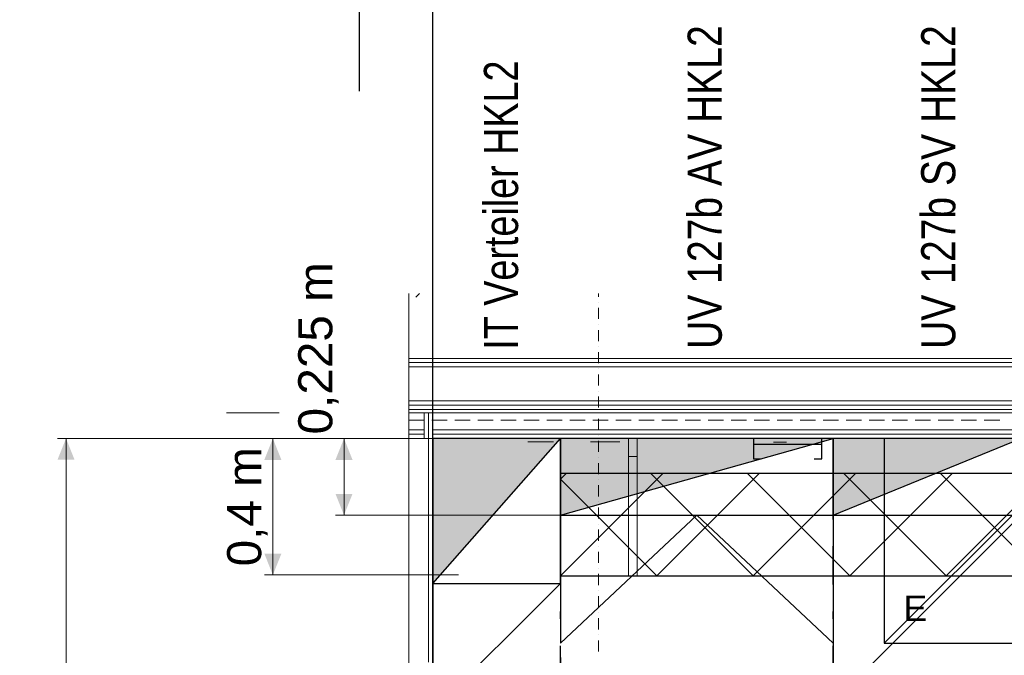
# Model space of a CAD drawing. Header units: millimetres. Extents: x -2000 to 82100, y -500 to 58900.
# Tile 7 of 21: x 17594 to 29140, y 30867 to 38320. Entities that reach past the tile are written whole.
import ezdxf
from ezdxf.enums import TextEntityAlignment as Align

# ---------------------------------------------------------------- set-up
doc = ezdxf.new("R2010")
doc.units = ezdxf.units.MM
for name, color, linetype in [('Bemaßung', 7, 'Continuous'), ('ITB_ELT_EDV Anlagen', 96, 'Continuous'), ('ITB_ELT_HV-UV Anlagen', 1, 'Continuous'), ('ITB_ELT_Kabelbahn NN_NE', 194, 'Continuous'), ('ITB_XXX_Details', 7, 'Continuous'), ('ITB_XXX_TXT_Details', 7, 'Continuous'), ('KFP_Abdeckschraffur', 7, 'Continuous'), ('KFP_Achsenraster', 7, 'Continuous'), ('KFP_Bemaßung 1_50', 7, 'Continuous'), ('KFP_Brandschutz', 7, 'Continuous'), ('KFP_Wand Aussen', 7, 'Continuous'), ('KFP_Wand Innen', 7, 'Continuous'), ('Neubau_KFP_Bemaßung 1_50', 7, 'Continuous'), ('Neubau_KFP_MED_Einrichtung', 7, 'Continuous'), ('Neubau_KFP_Text', 7, 'Continuous'), ('Neubau_KFP_Wand Aussen', 7, 'Continuous'), ('Neubau_KFP_Wand Innen', 7, 'Continuous')]:
    doc.layers.add(name, color=color, linetype=linetype)
doc.layers.add('ITB_XXX_Einfuegepunkt', color=18, linetype='Continuous', plot=False)
doc.styles.add('ARIAL', font='txt', dxfattribs={"height": 0.2})
doc.styles.add('Arial Narrow', font='txt', dxfattribs={"height": 0.2})
doc.styles.add('ARIAL_B', font='txt', dxfattribs={"height": 0.2})

# ---------------------------------------------------------------- blocks, each defined once
blk = doc.blocks.new('Allgemeines Symbol -Diverse--ID-30-8-132-83')
at = {"layer": 'ITB_XXX_Einfuegepunkt', "color": 7, "lineweight": 30}
for p, q in [((0, 2000), (0, -2000)), ((-2000, 0), (2000, 0))]:
    blk.add_line(p, q, dxfattribs=at)
blk.add_circle((0, 0), 800, dxfattribs=at)
blk = doc.blocks.new('Text-Text- UV 127b SV HKL2-ID-30-103-132-390')
at = {"layer": 'ITB_XXX_TXT_Details', "color": 7, "lineweight": 5, "style": 'Arial Narrow', "width": 0.999814}
blk.add_text('UV 127b SV HKL2', height=400, rotation=90, dxfattribs=at).set_placement((0, -1898), (0, 1898), align=Align.FIT)
blk = doc.blocks.new('Text-Text- UV 127b AV HKL2-ID-30-103-132-399')
at = {"layer": 'ITB_XXX_TXT_Details', "color": 7, "lineweight": 5, "style": 'Arial Narrow', "width": 0.999814}
blk.add_text('UV 127b AV HKL2', height=400, rotation=90, dxfattribs=at).set_placement((0, -1898), (0, 1898), align=Align.FIT)
blk = doc.blocks.new('Text-Text- IT Verteiler HKL2 -ID-30-103-132-408')
at = {"layer": 'ITB_XXX_TXT_Details', "color": 7, "lineweight": 5, "style": 'Arial Narrow', "width": 0.964932}
blk.add_text('IT Verteiler HKL2 ', height=400, rotation=90, dxfattribs=at).set_placement((0, -1757), (0, 1757), align=Align.FIT)
blk = doc.blocks.new('ITB_1002-ID-48-8-132-220')
at = {"layer": 'KFP_Achsenraster', "color": 251, "lineweight": 5, "true_color": 0x5a5d5a}
for p, q in [((-55452, -11944), (-55452, -11983)), ((-55452, -12048), (-55452, -12048)), ((-55452, -12113), (-55452, -12243)), ((-55452, -12308), (-55452, -12308)), ((-55452, -12373), (-55452, -12503)), ((-55452, -12568), (-55452, -12568)), ((-55452, -12633), (-55452, -12763)), ((-55452, -12828), (-55452, -12828)), ((-55452, -12893), (-55452, -13023)), ((-55452, -13088), (-55452, -13088)), ((-55452, -13153), (-55452, -13283)), ((-55452, -13348), (-55452, -13348)), ((-55452, -13413), (-55452, -13543)), ((-55452, -13608), (-55452, -13608)), ((-55452, -13673), (-55452, -13803)), ((-55452, -13868), (-55452, -13868)), ((-55452, -13933), (-55452, -14063)), ((-55452, -14128), (-55452, -14128)), ((-55452, -14193), (-55452, -14323)), ((-55452, -14388), (-55452, -14388)), ((-55452, -14453), (-55452, -14583)), ((-55452, -14648), (-55452, -14648)), ((-55452, -14713), (-55452, -14843)), ((-55452, -14908), (-55452, -14908)), ((-55452, -14973), (-55452, -15103)), ((-55452, -15168), (-55452, -15168)), ((-55452, -15233), (-55452, -15363)), ((-55452, -15428), (-55452, -15428)), ((-55452, -15493), (-55452, -15623)), ((-55452, -15688), (-55452, -15688)), ((-55452, -15753), (-55452, -15883)), ((-55452, -15948), (-55452, -15948)), ((-55452, -16013), (-55452, -16143))]:
    blk.add_line(p, q, dxfattribs=at)
at = {"layer": 'KFP_Bemaßung 1_50', "color": 251, "lineweight": 5, "true_color": 0x5a5d5a}
for p, q in [((-59194, -13345), (-59814, -13345)), ((-59194, -13345), (-59814, -13345)), ((-59194, -13645), (-59814, -13645)), ((-59194, -13645), (-59814, -13645)), ((-59194, -13645), (-59814, -13645)), ((-59194, -13645), (-59814, -13645))]:
    blk.add_line(p, q, dxfattribs=at)
at = {"layer": 'KFP_Brandschutz', "color": 96, "lineweight": 5}
for p, q in [((-57674, -13430), (-57496, -13430)), ((-57406, -13430), (-57226, -13430)), ((-57136, -13430), (-56956, -13430)), ((-56866, -13430), (-56686, -13430)), ((-56596, -13430), (-56416, -13430)), ((-56326, -13430), (-56146, -13430)), ((-56056, -13430), (-55876, -13430)), ((-55786, -13430), (-55606, -13430)), ((-55516, -13430), (-55336, -13430)), ((-55246, -13430), (-55066, -13430)), ((-54976, -13430), (-54796, -13430)), ((-54706, -13430), (-54526, -13430)), ((-54436, -13430), (-54256, -13430)), ((-54166, -13430), (-53986, -13430)), ((-53896, -13430), (-53716, -13430)), ((-53626, -13430), (-53446, -13430)), ((-53356, -13430), (-53176, -13430)), ((-53086, -13430), (-52906, -13430)), ((-52816, -13430), (-52636, -13430)), ((-52546, -13430), (-52366, -13430)), ((-52276, -13430), (-52096, -13430)), ((-52006, -13430), (-51826, -13430)), ((-51736, -13430), (-51556, -13430)), ((-51466, -13430), (-51286, -13430)), ((-51196, -13430), (-51016, -13430)), ((-50926, -13430), (-50746, -13430))]:
    blk.add_line(p, q, dxfattribs=at)
at = {"layer": 'KFP_Wand Aussen', "color": 251, "lineweight": 5, "true_color": 0x5a5d5a}
blk.add_line((-57674, -16187), (-57674, -11944), dxfattribs=at)
at = {"layer": 'KFP_Wand Innen', "color": 251, "lineweight": 5, "true_color": 0x5a5d5a}
for p, q in [((-45314, -12705), (-57676, -12705)), ((-57676, -12705), (-57676, -12755)), ((-45264, -12755), (-57676, -12755)), ((-57676, -12755), (-57676, -12805)), ((-45214, -12805), (-57676, -12805)), ((-57676, -12805), (-57676, -13205)), ((-44814, -13205), (-57676, -13205)), ((-57676, -13205), (-57676, -13255)), ((-44764, -13255), (-57676, -13255)), ((-57676, -13255), (-57676, -13305)), ((-57676, -13305), (-44714, -13305)), ((-57444, -13345), (-57494, -13345)), ((-57444, -16267), (-57444, -13345)), ((-57394, -13345), (-57444, -13345)), ((-57394, -13545), (-57394, -13345)), ((-57394, -16367), (-57394, -13645))]:
    blk.add_line(p, q, dxfattribs=at)
at = {"layer": 'Neubau_KFP_Bemaßung 1_50', "color": 251, "lineweight": 5, "true_color": 0x5a5d5a}
for p, q in [((-57549, -11944), (-57594, -11989)), ((-57394, -12837), (-57394, -11944))]:
    blk.add_line(p, q, dxfattribs=at)
at = {"layer": 'Neubau_KFP_MED_Einrichtung', "color": 251, "lineweight": 5, "true_color": 0x5a5d5a}
for p, q in [((-55977, -13684), (-56281, -13684)), ((-55200, -13685), (-55543, -13685)), ((-53244, -13686), (-53399, -13686))]:
    blk.add_line(p, q, dxfattribs=at)
at = {"layer": 'Neubau_KFP_Wand Aussen', "color": 251, "lineweight": 5, "true_color": 0x5a5d5a}
blk.add_line((-57674, -22067), (-57674, -16187), dxfattribs=at)
at = {"layer": 'Neubau_KFP_Wand Innen', "color": 251, "lineweight": 5, "true_color": 0x5a5d5a}
for p, q in [((-57494, -13345), (-57676, -13345)), ((-57676, -13545), (-57676, -13345)), ((-57494, -13345), (-57676, -13345)), ((-57676, -13345), (-57676, -13545)), ((-57494, -13545), (-57494, -13345)), ((-57494, -13545), (-57494, -13345)), ((-57394, -13345), (-57394, -13545)), ((-44675, -13345), (-57394, -13345)), ((-52650, -13345), (-57394, -13345)), ((-57394, -13345), (-57394, -13545)), ((-57676, -13545), (-57494, -13545)), ((-57676, -13595), (-57676, -13545)), ((-57494, -13545), (-57676, -13545)), ((-57676, -13545), (-57676, -13595)), ((-57676, -13545), (-57494, -13545)), ((-57676, -13595), (-57494, -13595)), ((-57676, -13645), (-57676, -13595)), ((-57494, -13595), (-57676, -13595)), ((-57676, -13595), (-57676, -13645)), ((-57676, -13595), (-57494, -13595)), ((-57494, -13595), (-57494, -13545)), ((-57494, -13645), (-57494, -13595)), ((-57394, -13545), (-44675, -13545)), ((-52555, -13545), (-57394, -13545)), ((-57394, -13545), (-57394, -13595)), ((-57394, -13545), (-52650, -13545)), ((-57394, -13595), (-44475, -13595)), ((-52532, -13595), (-57394, -13595)), ((-57394, -13595), (-57394, -13645)), ((-57394, -13595), (-52555, -13595)), ((-57676, -13645), (-57494, -13645)), ((-57676, -13645), (-57494, -13645)), ((-57394, -13645), (-44375, -13645)), ((-57394, -13645), (-52532, -13645))]:
    blk.add_line(p, q, dxfattribs=at)
at = {"layer": 'Neubau_KFP_Text', "color": 252, "lineweight": 5, "style": 'ARIAL_B'}
blk.add_text('E', height=300, dxfattribs=at).set_placement((-51876, -15786), (-51597, -15786), align=Align.FIT)
blk = doc.blocks.new('Verteiler-ID-47-8-132-106')
at = {"layer": 'ITB_ELT_HV-UV Anlagen', "lineweight": 30}
blk.add_hatch(color=1, dxfattribs=at).paths.add_polyline_path([(0, 0), (-3200, 2), (-3200, -898)])
at = {"layer": 'ITB_ELT_HV-UV Anlagen', "color": 1, "lineweight": 30}
blk.add_line((-3200, -898), (0, 0), dxfattribs=at)
blk.add_lwpolyline([(0, -900), (0, 0), (-3200, 2), (-3200, -898), (0, -900)], dxfattribs=at)
blk = doc.blocks.new('Verteiler-ID-47-8-132-112')
at = {"layer": 'ITB_ELT_HV-UV Anlagen', "lineweight": 30}
blk.add_hatch(color=1, dxfattribs=at).paths.add_polyline_path([(0, 0), (-2200, 0), (-2200, -900)])
at = {"layer": 'ITB_ELT_HV-UV Anlagen', "color": 1, "lineweight": 30}
blk.add_line((-2200, -900), (0, 0), dxfattribs=at)
blk.add_lwpolyline([(0, -900), (0, 0), (-2200, 0), (-2200, -900), (0, -900)], dxfattribs=at)
blk = doc.blocks.new('Verteiler-ID-47-8-132-127')
at = {"layer": 'ITB_ELT_HV-UV Anlagen', "lineweight": 30}
blk.add_hatch(color=1, dxfattribs=at).paths.add_polyline_path([(0, 0), (-1496, 0), (-1496, -1700)])
at = {"layer": 'ITB_ELT_HV-UV Anlagen', "color": 1, "lineweight": 30}
blk.add_line((-1496, -1700), (0, 0), dxfattribs=at)
blk.add_lwpolyline([(0, -1700), (0, 0), (-1496, 0), (-1496, -1700), (0, -1700)], dxfattribs=at)
blk = doc.blocks.new('Verteiler-ID-47-8-132-1442')
at = {"layer": 'ITB_ELT_EDV Anlagen', "color": 94, "lineweight": 30}
blk.add_line((0, 0), (2400, 2400), dxfattribs=at)
blk.add_lwpolyline([(0, 2400), (0, 0), (2400, 0), (2400, 2400), (0, 2400)], dxfattribs=at)
blk = doc.blocks.new('Kabelbahn-Segment-Kabelbahn-Segment 300 x 60 mm-ID-47-8-132-2607')
at = {"layer": 'ITB_ELT_Kabelbahn NN_NE', "color": 192, "lineweight": 15}
for p, q in [((800, 1000), (800, -600)), ((900, 1000), (900, -600)), ((800, 800), (900, 800))]:
    blk.add_line(p, q, dxfattribs=at)
at = {"layer": 'ITB_ELT_Kabelbahn NN_NE', "color": 192, "lineweight": 30}
for p, q in [((0, -600), (1200, 600)), ((0, 531), (69, 600)), ((2263, -600), (1063, 600)), ((1131, -600), (2331, 600)), ((3394, -600), (2194, 600)), ((2263, -600), (3463, 600)), ((4525, -600), (3325, 600)), ((3394, -600), (4594, 600)), ((5657, -600), (4457, 600)), ((4525, -600), (5725, 600)), ((1131, -600), (0, 531)), ((0, -600), (0, -600))]:
    blk.add_line(p, q, dxfattribs=at)
blk.add_lwpolyline([(0, 600), (0, -600), (13551, -600), (13551, 600), (0, 600)], dxfattribs=at)
blk = doc.blocks.new('Kabelbahn-Segment-Kabelbahn-Segment 200 x 60 mm-ID-47-8-132-2707')
at = {"layer": 'ITB_ELT_Kabelbahn NN_NE', "color": 192, "lineweight": 30}
blk.add_line((400, -72), (-400, -72), dxfattribs=at)
blk.add_lwpolyline([(312, -240), (400, -240), (400, 0), (-400, 0), (-400, -240), (-312, -240)], dxfattribs=at)
blk = doc.blocks.new('Quader-ID-47-8-132-271')
at = {"layer": 'ITB_XXX_Details', "color": 30, "lineweight": 30}
for p, q in [((-748, 1321), (-748, 1350)), ((-748, 1350), (-708, 1350)), ((-748, 1321), (-748, 1350)), ((-748, 1350), (-708, 1350)), ((-748, 1350), (-748, 1350)), ((-305, 1350), (270, 1350)), ((-305, 1350), (270, 1350)), ((673, 1350), (748, 1350)), ((673, 1350), (748, 1350)), ((748, 1350), (748, 1310)), ((748, 1350), (748, 1310)), ((748, 1350), (748, 1350)), ((-748, 732), (-748, 1078)), ((-748, 732), (-748, 1078)), ((748, 1068), (748, 722)), ((748, 1068), (748, 722)), ((-748, 421), (-748, 490)), ((-748, 421), (-748, 490)), ((748, 479), (748, 410)), ((748, 479), (748, 410)), ((-748, -168), (-748, 178)), ((-748, -168), (-748, 178)), ((748, 168), (748, -178)), ((748, 168), (748, -178)), ((-748, -479), (-748, -410)), ((-748, -479), (-748, -410)), ((748, -421), (748, -490)), ((748, -421), (748, -490)), ((-748, -1068), (-748, -722)), ((-748, -1068), (-748, -722)), ((748, -732), (748, -1078)), ((748, -732), (748, -1078)), ((-748, -1350), (-748, -1310)), ((-748, -1350), (-748, -1310)), ((-673, -1350), (-748, -1350)), ((-673, -1350), (-748, -1350)), ((-748, -1350), (-748, -1350)), ((305, -1350), (-270, -1350)), ((305, -1350), (-270, -1350)), ((748, -1350), (708, -1350)), ((748, -1350), (708, -1350)), ((748, -1321), (748, -1350)), ((748, -1321), (748, -1350)), ((748, -1350), (748, -1350))]:
    blk.add_line(p, q, dxfattribs=at)
blk = doc.blocks.new('Quader-ID-47-8-132-280')
at = {"layer": 'ITB_XXX_Details', "color": 30, "lineweight": 30}
for p, q in [((-1600, 1700), (-1600, 1750)), ((-1600, 1750), (-1560, 1750)), ((-1600, 1700), (-1600, 1750)), ((-1600, 1750), (-1560, 1750)), ((-1600, 1750), (-1600, 1750)), ((-1273, 1750), (-863, 1750)), ((-1273, 1750), (-863, 1750)), ((-575, 1750), (-493, 1750)), ((-575, 1750), (-493, 1750)), ((-206, 1750), (204, 1750)), ((-206, 1750), (204, 1750)), ((491, 1750), (573, 1750)), ((491, 1750), (573, 1750)), ((861, 1750), (1271, 1750)), ((861, 1750), (1271, 1750)), ((1558, 1750), (1600, 1750)), ((1558, 1750), (1600, 1750)), ((1600, 1750), (1600, 1710)), ((1600, 1750), (1600, 1710)), ((1600, 1750), (1600, 1750)), ((-1600, 937), (-1600, 1386)), ((-1600, 937), (-1600, 1386)), ((1600, 1396), (1600, 947)), ((1600, 1396), (1600, 947)), ((-1600, 534), (-1600, 623)), ((-1600, 534), (-1600, 623)), ((1600, 633), (1600, 543)), ((1600, 633), (1600, 543)), ((-1600, -229), (-1600, 219)), ((-1600, -229), (-1600, 219)), ((1600, 229), (1600, -219)), ((1600, 229), (1600, -219)), ((-1600, -633), (-1600, -543)), ((-1600, -633), (-1600, -543)), ((1600, -534), (1600, -623)), ((1600, -534), (1600, -623)), ((-1600, -1396), (-1600, -947)), ((-1600, -1396), (-1600, -947)), ((1600, -937), (1600, -1386)), ((1600, -937), (1600, -1386)), ((-1600, -1750), (-1600, -1710)), ((-1600, -1750), (-1600, -1710)), ((1600, -1700), (1600, -1750)), ((1600, -1700), (1600, -1750)), ((-1558, -1750), (-1600, -1750)), ((-1558, -1750), (-1600, -1750)), ((-1600, -1750), (-1600, -1750)), ((-861, -1750), (-1271, -1750)), ((-861, -1750), (-1271, -1750)), ((-491, -1750), (-573, -1750)), ((-491, -1750), (-573, -1750)), ((206, -1750), (-204, -1750)), ((206, -1750), (-204, -1750)), ((575, -1750), (493, -1750)), ((575, -1750), (493, -1750)), ((1273, -1750), (863, -1750)), ((1273, -1750), (863, -1750)), ((1600, -1750), (1560, -1750)), ((1600, -1750), (1560, -1750)), ((1600, -1750), (1600, -1750))]:
    blk.add_line(p, q, dxfattribs=at)
blk = doc.blocks.new('Quader-ID-47-8-132-351')
at = {"layer": 'ITB_XXX_Details', "color": 30, "lineweight": 30}
for p, q in [((-1100, 1700), (-1100, 1750)), ((-1100, 1750), (-1060, 1750)), ((-1100, 1700), (-1100, 1750)), ((-1100, 1750), (-1060, 1750)), ((-1100, 1750), (-1100, 1750)), ((-764, 1750), (-341, 1750)), ((-764, 1750), (-341, 1750)), ((-45, 1750), (40, 1750)), ((-45, 1750), (40, 1750)), ((336, 1750), (759, 1750)), ((336, 1750), (759, 1750)), ((1055, 1750), (1100, 1750)), ((1055, 1750), (1100, 1750)), ((1100, 1750), (1100, 1710)), ((1100, 1750), (1100, 1710)), ((1100, 1750), (1100, 1750)), ((-1100, 937), (-1100, 1386)), ((-1100, 937), (-1100, 1386)), ((1100, 1396), (1100, 947)), ((1100, 1396), (1100, 947)), ((-1100, 534), (-1100, 623)), ((-1100, 534), (-1100, 623)), ((1100, 633), (1100, 543)), ((1100, 633), (1100, 543)), ((-1100, -229), (-1100, 219)), ((-1100, -229), (-1100, 219)), ((1100, 229), (1100, -219)), ((1100, 229), (1100, -219)), ((-1100, -633), (-1100, -543)), ((-1100, -633), (-1100, -543)), ((1100, -534), (1100, -623)), ((1100, -534), (1100, -623)), ((-1100, -1396), (-1100, -947)), ((-1100, -1396), (-1100, -947)), ((1100, -937), (1100, -1386)), ((1100, -937), (1100, -1386)), ((-1100, -1750), (-1100, -1710)), ((-1100, -1750), (-1100, -1710)), ((1100, -1700), (1100, -1750)), ((1100, -1700), (1100, -1750)), ((-1055, -1750), (-1100, -1750)), ((-1055, -1750), (-1100, -1750)), ((-1100, -1750), (-1100, -1750)), ((-336, -1750), (-759, -1750)), ((-336, -1750), (-759, -1750)), ((45, -1750), (-40, -1750)), ((45, -1750), (-40, -1750)), ((764, -1750), (341, -1750)), ((764, -1750), (341, -1750)), ((1100, -1750), (1060, -1750)), ((1100, -1750), (1060, -1750)), ((1100, -1750), (1100, -1750))]:
    blk.add_line(p, q, dxfattribs=at)
blk = doc.blocks.new('Bemaßung-ID-30-103-132-463')
at = {"layer": 'Bemaßung', "color": 7, "lineweight": 5}
blk.add_line((0, -12741), (0, 0), dxfattribs=at)
blk = doc.blocks.new('Bemaßung-ID-30-103-132-509')
at = {"layer": 'Bemaßung', "lineweight": 5}
for points in [[(-4201, 11223), (-4301, 11473), (-4401, 11223)], [(-4401, 250), (-4301, 0), (-4201, 250)]]:
    blk.add_hatch(color=7, dxfattribs=at).paths.add_polyline_path(points)
at = {"layer": 'Bemaßung', "color": 7, "lineweight": 5}
for p, q in [((-4301, 11473), (-4401, 11473)), ((-4301, 0), (-4301, 11473)), ((-4301, 11473), (419, 11473)), ((-4301, 0), (-4401, 0)), ((-4301, 0), (0, 0))]:
    blk.add_line(p, q, dxfattribs=at)
at = {"layer": 'Bemaßung', "color": 7, "lineweight": 5, "style": 'ARIAL', "width": 1.000892}
blk.add_text('2,87 m', height=400, rotation=90, dxfattribs=at).set_placement((-4437, 4882), (-4437, 6591), align=Align.FIT)
blk = doc.blocks.new('Bemaßung-ID-30-103-132-477')
at = {"layer": 'Bemaßung', "lineweight": 5}
for points in [[(-2077, 1350), (-2177, 1600), (-2277, 1350)], [(-2277, 250), (-2177, 0), (-2077, 250)]]:
    blk.add_hatch(color=7, dxfattribs=at).paths.add_polyline_path(points)
at = {"layer": 'Bemaßung', "color": 7, "lineweight": 5}
for p, q in [((-2177, 1600), (-2277, 1600)), ((-2177, 0), (-2177, 1600)), ((-2177, 1600), (0, 1600)), ((-2177, 0), (-2277, 0)), ((-2177, 0), (0, 0))]:
    blk.add_line(p, q, dxfattribs=at)
at = {"layer": 'Bemaßung', "color": 7, "lineweight": 5, "style": 'ARIAL', "width": 1.000819}
blk.add_text('0,4 m', height=400, rotation=90, dxfattribs=at).set_placement((-2314, 101), (-2314, 1499), align=Align.FIT)
blk = doc.blocks.new('Bemaßung-ID-30-103-132-877')
at = {"layer": 'Bemaßung', "lineweight": 5}
for points in [[(-2960, 649), (-3060, 899), (-3160, 649)], [(-3160, 250), (-3060, 0), (-2960, 250)]]:
    blk.add_hatch(color=7, dxfattribs=at).paths.add_polyline_path(points)
at = {"layer": 'Bemaßung', "color": 7, "lineweight": 5}
for p, q in [((-3060, 899), (-3160, 899)), ((-3060, 0), (-3060, 899)), ((-3060, 899), (282, 899)), ((-3060, 0), (-3160, 0)), ((-3060, 0), (0, 0))]:
    blk.add_line(p, q, dxfattribs=at)
at = {"layer": 'Bemaßung', "color": 7, "lineweight": 5, "style": 'ARIAL', "width": 1.000942}
blk.add_text('0,225 m', height=400, rotation=90, dxfattribs=at).set_placement((-3197, 947), (-3197, 2966), align=Align.FIT)

msp = doc.modelspace()

# ---------------------------------------------------------------- linework, layer by layer
at = {"layer": 'ITB_ELT_HV-UV Anlagen', "color": 1, "lineweight": 30}
for points in [[(23934, 32511), (23934, 31010), (25534, 32510)], [(27134, 32509), (27134, 31010), (25534, 32510)], [(27134, 32509), (27134, 30309), (29334, 32509)], [(22438, 31711), (22438, 30215), (23934, 31711)]]:
    msp.add_lwpolyline(points, dxfattribs=at)
at = {"layer": 'ITB_XXX_Details', "color": 7, "lineweight": 30}
msp.add_lwpolyline([(22438, 5162), (22438, 54582)], dxfattribs=at)

# ---------------------------------------------------------------- block references
at = {"layer": 'Bemaßung', "color": 7, "lineweight": 5}
for name, p in [('Bemaßung-ID-30-103-132-877', (24457, 32510)), ('Bemaßung-ID-30-103-132-509', (22438, 21937)), ('Bemaßung-ID-30-103-132-477', (22740, 31809)), ('Bemaßung-ID-30-103-132-463', (22438, 33409))]:
    msp.add_blockref(name, p, dxfattribs=at)
at = {"layer": 'ITB_ELT_EDV Anlagen', "color": 94, "lineweight": 30}
msp.add_blockref('Verteiler-ID-47-8-132-1442', (27732, 31009), dxfattribs=at)
at = {"layer": 'ITB_ELT_HV-UV Anlagen', "color": 1, "lineweight": 30}
for name, p in [('Verteiler-ID-47-8-132-127', (23934, 33411)), ('Verteiler-ID-47-8-132-106', (27134, 33409)), ('Verteiler-ID-47-8-132-112', (29334, 33409))]:
    msp.add_blockref(name, p, dxfattribs=at)
at = {"layer": 'ITB_ELT_Kabelbahn NN_NE', "color": 192, "lineweight": 30}
for name, p in [('Kabelbahn-Segment-Kabelbahn-Segment 300 x 60 mm-ID-47-8-132-2607', (23934, 32400)), ('Kabelbahn-Segment-Kabelbahn-Segment 200 x 60 mm-ID-47-8-132-2707', (26600, 33409))]:
    msp.add_blockref(name, p, dxfattribs=at)
at = {"layer": 'ITB_XXX_Details', "color": 30, "lineweight": 30}
for name, p in [('Quader-ID-47-8-132-280', (25534, 30759)), ('Quader-ID-47-8-132-351', (28234, 30759)), ('Quader-ID-47-8-132-271', (23186, 30361))]:
    msp.add_blockref(name, p, dxfattribs=at)
at = {"layer": 'ITB_XXX_Einfuegepunkt', "color": 7, "lineweight": 30}
msp.add_blockref('Allgemeines Symbol -Diverse--ID-30-8-132-83', (21573, 39482), dxfattribs=at)
at = {"layer": 'ITB_XXX_TXT_Details', "color": 7, "lineweight": 5}
for name, p in [('Text-Text- UV 127b AV HKL2-ID-30-103-132-399', (25827, 36357)), ('Text-Text- UV 127b SV HKL2-ID-30-103-132-390', (28566, 36357)), ('Text-Text- IT Verteiler HKL2 -ID-30-103-132-408', (23438, 36207))]:
    msp.add_blockref(name, p, dxfattribs=at)
at = {"layer": 'KFP_Abdeckschraffur', "color": 251, "lineweight": 5, "true_color": 0x5a5d5a}
msp.add_blockref('ITB_1002-ID-48-8-132-220', (79832, 47054), dxfattribs=at)

doc.saveas('drawing.dxf')
